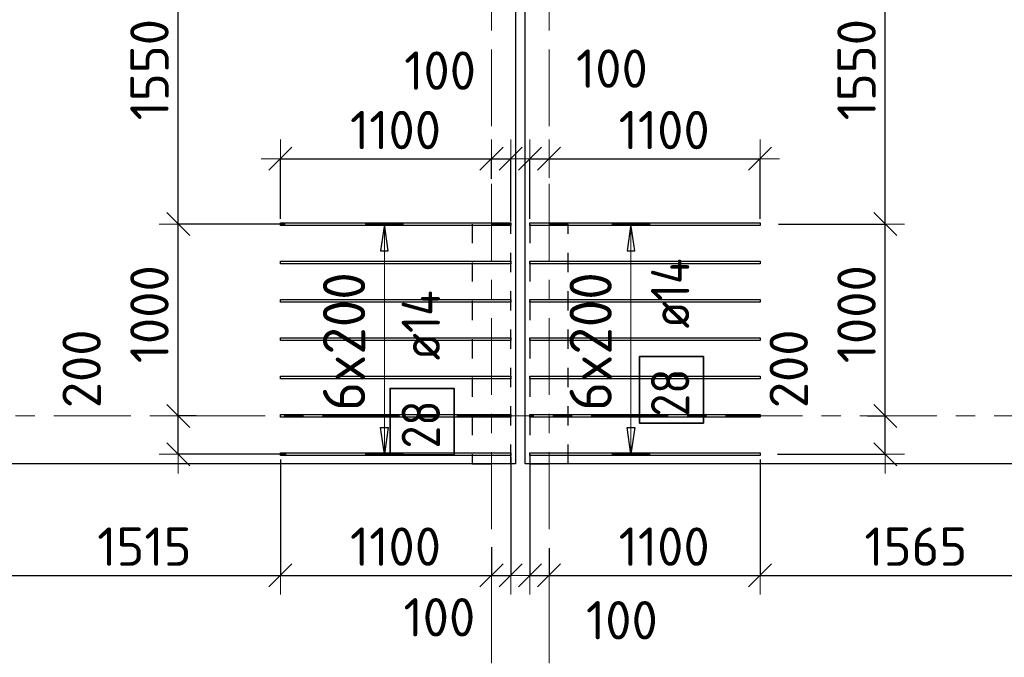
# Model space of a CAD drawing. Header units: metres. Extents: x -38 to 97, y -15 to 21.
# Tile 25 of 132: x 30.09 to 35.22, y -1.26 to 2.07. Entities that reach past the tile are written whole.
import ezdxf

# ---------------------------------------------------------------- set-up
doc = ezdxf.new("R2010")
doc.units = ezdxf.units.M
doc.header["$PDMODE"] = 65
for name, pattern in [('______11', [0.5, 0.4, -0.05, 0, -0.05]), ('______2', [0.0405, 0.03, -0.0105]), ('______5', [1.1, 0.8, -0.1, 0.1, -0.1])]:
    doc.linetypes.add(name, pattern=pattern)
for name, color, linetype, lineweight in [('XR$2$Осевая линия (1)', 7, '______5', 13), ('XR$4$Перекрытие (1)', 7, 'Continuous', 35), ('XR$4$Размерная линия (1)', 7, 'Continuous', 13)]:
    doc.layers.add(name, color=color, linetype=linetype, lineweight=lineweight)
doc.layers.add('XR$4$Арм.стержн.Доп. Арм верхн.зоны Х', color=7, linetype='Continuous', lineweight=35, true_color=0x8c8cff)
doc.layers.add('XR$6$Стена_ бетон несущ.', color=7, linetype='Continuous', lineweight=70, true_color=0xb4b496)
doc.styles.add('ISOCPEUR', font='txt')
doc.dimstyles.new('DIMSTYLE_3', dxfattribs={"dimtxt": 0.2, "dimasz": 0.2, "dimexe": 0, "dimexo": 0, "dimgap": 0.1, "dimtad": 2, "dimdec": 0, "dimlfac": 1000, "dimrnd": 5, "dimzin": 12, "dimdsep": 46, "dimtxsty": 'ISOCPEUR', "dimblk1": 'ALL_ML_STRICH', "dimblk2": 'ALL_ML_STRICH', "dimsah": 1, "dimcen": 0, "dimclrd": 7, "dimclre": 256, "dimclrt": 7, "dimadec": 0, "dimazin": 0, "dimtfac": 1, "dimtdec": 0, "dimtix": 1, "dimtmove": 2, "dimatfit": 3, "dimfxl": 0, "dimtzin": 0, "dimlwd": 0, "dimlwe": -3, "dimarcsym": 0})
doc.dimstyles.new('DIMSTYLE_33', dxfattribs={"dimtxt": 0.2, "dimasz": 0.2, "dimexe": 0, "dimexo": 0, "dimgap": 0.1, "dimtad": 2, "dimdec": 0, "dimlfac": 1000, "dimrnd": 5, "dimzin": 12, "dimdsep": 46, "dimtxsty": 'ISOCPEUR', "dimblk1": 'ALL_ML_STRICH', "dimblk2": 'ALL_ML_STRICH', "dimsah": 1, "dimcen": 0, "dimclrd": 7, "dimclre": 256, "dimclrt": 7, "dimadec": 0, "dimazin": 0, "dimtfac": 1, "dimtdec": 0, "dimtix": 1, "dimtmove": 2, "dimatfit": 3, "dimfxl": 0, "dimtvp": 1.2, "dimtzin": 0, "dimlwd": 0, "dimlwe": -3, "dimarcsym": 0})
doc.dimstyles.new('DIMSTYLE_34', dxfattribs={"dimtxt": 0.2, "dimasz": 0.2, "dimexe": 0, "dimexo": 0, "dimgap": 0.1, "dimtad": 0, "dimdec": 0, "dimlfac": 1000, "dimrnd": 5, "dimzin": 12, "dimdsep": 46, "dimtxsty": 'ISOCPEUR', "dimblk1": 'ALL_ML_STRICH', "dimblk2": 'ALL_ML_STRICH', "dimsah": 1, "dimcen": 0, "dimclrd": 7, "dimclre": 256, "dimclrt": 7, "dimadec": 0, "dimazin": 0, "dimtfac": 1, "dimtdec": 0, "dimtix": 1, "dimtmove": 2, "dimatfit": 3, "dimfxl": 0, "dimtvp": 1.2, "dimtzin": 0, "dimlwd": 0, "dimlwe": -3, "dimarcsym": 0})

# ---------------------------------------------------------------- blocks, each defined once
blk = doc.blocks.new('ALL_ML_STRICH')
at = {"color": 0, "linetype": 'ByBlock', "lineweight": -2}
for p, q in [((-0.3, -0.3), (0.3, 0.3)), ((0, -0.5), (0, 0.5)), ((-1, 0), (0.5, 0))]:
    blk.add_line(p, q, dxfattribs=at)
blk = doc.blocks.new('*D330')
at = {"layer": 'DEFPOINTS', "color": 7, "linetype": 'Continuous', "lineweight": 13, "transparency": 33554687}
for p in [(29.9329, -0.1211), (31.45, -0.2068), (29.9329, -0.8318)]:
    blk.add_point(p, dxfattribs=at)
at = {"layer": 'XR$4$Размерная линия (1)', "color": 9, "linetype": 'Continuous', "lineweight": -2, "true_color": 0xc7c7c7, "transparency": 33554687}
for p, q in [((29.9329, -0.1411), (29.9329, -0.8318)), ((31.45, -0.2268), (31.45, -0.8318))]:
    blk.add_line(p, q, dxfattribs=at)
at = {"layer": 'XR$4$Размерная линия (1)', "color": 7, "linetype": 'Continuous', "lineweight": -2, "transparency": 33554687}
blk.add_line((29.9329, -0.8318), (31.45, -0.8318), dxfattribs=at)
at = {"layer": 'XR$4$Размерная линия (1)', "color": 7, "linetype": 'Continuous', "lineweight": 13, "transparency": 33554687, "xscale": 0.2, "yscale": 0.2, "zscale": 0.2, "rotation": 180}
blk.add_blockref('ALL_ML_STRICH', (29.9329, -0.8318), dxfattribs=at)
at = {"layer": 'XR$4$Размерная линия (1)', "color": 7, "linetype": 'Continuous', "lineweight": 13, "transparency": 33554687, "xscale": 0.2, "yscale": 0.2, "zscale": 0.2}
blk.add_blockref('ALL_ML_STRICH', (31.45, -0.8318), dxfattribs=at)
at = {"layer": 'XR$4$Размерная линия (1)', "color": 7, "linetype": 'Continuous', "lineweight": 13, "transparency": 33554687, "insert": (30.7414, -0.6818), "char_height": 0.2, "width": 0.8, "attachment_point": 5, "style": 'ISOCPEUR'}
blk.add_mtext('\\A1;{1515}', dxfattribs=at)
blk = doc.blocks.new('*D331')
at = {"layer": 'DEFPOINTS', "color": 7, "linetype": 'Continuous', "lineweight": 13, "transparency": 33554687}
for p in [(31.45, -0.2068), (32.55, -0.6652), (31.45, -0.8318)]:
    blk.add_point(p, dxfattribs=at)
at = {"layer": 'XR$4$Размерная линия (1)', "color": 9, "linetype": 'Continuous', "lineweight": -2, "true_color": 0xc7c7c7, "transparency": 33554687}
for p, q in [((31.45, -0.2268), (31.45, -0.8318)), ((32.55, -0.6852), (32.55, -0.8318))]:
    blk.add_line(p, q, dxfattribs=at)
at = {"layer": 'XR$4$Размерная линия (1)', "color": 7, "linetype": 'Continuous', "lineweight": -2, "transparency": 33554687}
blk.add_line((31.45, -0.8318), (32.55, -0.8318), dxfattribs=at)
at = {"layer": 'XR$4$Размерная линия (1)', "color": 7, "linetype": 'Continuous', "lineweight": 13, "transparency": 33554687, "xscale": 0.2, "yscale": 0.2, "zscale": 0.2, "rotation": 180}
blk.add_blockref('ALL_ML_STRICH', (31.45, -0.8318), dxfattribs=at)
at = {"layer": 'XR$4$Размерная линия (1)', "color": 7, "linetype": 'Continuous', "lineweight": 13, "transparency": 33554687, "xscale": 0.2, "yscale": 0.2, "zscale": 0.2}
blk.add_blockref('ALL_ML_STRICH', (32.55, -0.8318), dxfattribs=at)
at = {"layer": 'XR$4$Размерная линия (1)', "color": 7, "linetype": 'Continuous', "lineweight": 13, "transparency": 33554687, "insert": (32.05, -0.6818), "char_height": 0.2, "width": 0.8, "attachment_point": 5, "style": 'ISOCPEUR'}
blk.add_mtext('\\A1;{1100}', dxfattribs=at)
blk = doc.blocks.new('*D332')
at = {"layer": 'DEFPOINTS', "color": 7, "linetype": 'Continuous', "lineweight": 13, "transparency": 33554687}
for p in [(32.65, -0.1928), (32.55, -0.6652), (32.55, -0.8318)]:
    blk.add_point(p, dxfattribs=at)
at = {"layer": 'XR$4$Размерная линия (1)', "color": 9, "linetype": 'Continuous', "lineweight": -2, "true_color": 0xc7c7c7, "transparency": 33554687}
for p, q in [((32.65, -0.2128), (32.65, -0.8318)), ((32.55, -0.6852), (32.55, -0.8318))]:
    blk.add_line(p, q, dxfattribs=at)
at = {"layer": 'XR$4$Размерная линия (1)', "color": 7, "linetype": 'Continuous', "lineweight": -2, "transparency": 33554687}
blk.add_line((32.55, -0.8318), (32.65, -0.8318), dxfattribs=at)
at = {"layer": 'XR$4$Размерная линия (1)', "color": 7, "linetype": 'Continuous', "lineweight": 13, "transparency": 33554687, "xscale": 0.2, "yscale": 0.2, "zscale": 0.2, "rotation": 180}
blk.add_blockref('ALL_ML_STRICH', (32.55, -0.8318), dxfattribs=at)
at = {"layer": 'XR$4$Размерная линия (1)', "color": 7, "linetype": 'Continuous', "lineweight": 13, "transparency": 33554687, "xscale": 0.2, "yscale": 0.2, "zscale": 0.2}
blk.add_blockref('ALL_ML_STRICH', (32.65, -0.8318), dxfattribs=at)
at = {"layer": 'XR$4$Размерная линия (1)', "color": 7, "linetype": 'Continuous', "lineweight": 13, "transparency": 33554687, "insert": (32.2784, -1.0502), "char_height": 0.2, "width": 0.6, "attachment_point": 5, "style": 'ISOCPEUR'}
blk.add_mtext('\\A1;{100}', dxfattribs=at)
blk = doc.blocks.new('*D396')
at = {"layer": 'DEFPOINTS', "color": 7, "linetype": 'Continuous', "lineweight": 13, "transparency": 33554687}
for p in [(31.0307, 0), (30.9177, -0.1998), (31.4996, -0.1998)]:
    blk.add_point(p, dxfattribs=at)
at = {"layer": 'XR$4$Размерная линия (1)', "color": 9, "linetype": 'Continuous', "lineweight": -2, "true_color": 0xc7c7c7, "transparency": 33554687}
for p, q in [((31.0107, 0), (30.9177, 0)), ((31.4796, -0.1998), (30.9177, -0.1998))]:
    blk.add_line(p, q, dxfattribs=at)
at = {"layer": 'XR$4$Размерная линия (1)', "color": 7, "linetype": 'Continuous', "lineweight": -2, "transparency": 33554687}
blk.add_line((30.9177, -0.1998), (30.9177, 0), dxfattribs=at)
at = {"layer": 'XR$4$Размерная линия (1)', "color": 7, "linetype": 'Continuous', "lineweight": 13, "transparency": 33554687, "xscale": 0.2, "yscale": 0.2, "zscale": 0.2}
for p, rotation in [((30.9177, 0), 90), ((30.9177, -0.1998), 270)]:
    blk.add_blockref('ALL_ML_STRICH', p, dxfattribs=dict(at, rotation=rotation))
at = {"layer": 'XR$4$Размерная линия (1)', "color": 7, "linetype": 'Continuous', "lineweight": 13, "transparency": 33554687, "insert": (30.4143, 0.2454), "char_height": 0.2, "width": 0.6, "attachment_point": 5, "rotation": 90, "style": 'ISOCPEUR'}
blk.add_mtext('\\A1;{200}', dxfattribs=at)
blk = doc.blocks.new('*D397')
at = {"layer": 'DEFPOINTS', "color": 7, "linetype": 'Continuous', "lineweight": 13, "transparency": 33554687}
for p in [(31.4952, 1.0002), (30.9177, 0), (31.0307, 0)]:
    blk.add_point(p, dxfattribs=at)
at = {"layer": 'XR$4$Размерная линия (1)', "color": 9, "linetype": 'Continuous', "lineweight": -2, "true_color": 0xc7c7c7, "transparency": 33554687}
for p, q in [((31.4752, 1.0002), (30.9177, 1.0002)), ((31.0107, 0), (30.9177, 0))]:
    blk.add_line(p, q, dxfattribs=at)
at = {"layer": 'XR$4$Размерная линия (1)', "color": 7, "linetype": 'Continuous', "lineweight": -2, "transparency": 33554687}
blk.add_line((30.9177, 0), (30.9177, 1.0002), dxfattribs=at)
at = {"layer": 'XR$4$Размерная линия (1)', "color": 7, "linetype": 'Continuous', "lineweight": 13, "transparency": 33554687, "xscale": 0.2, "yscale": 0.2, "zscale": 0.2}
for p, rotation in [((30.9177, 1.0002), 90), ((30.9177, 0), 270)]:
    blk.add_blockref('ALL_ML_STRICH', p, dxfattribs=dict(at, rotation=rotation))
at = {"layer": 'XR$4$Размерная линия (1)', "color": 7, "linetype": 'Continuous', "lineweight": 13, "transparency": 33554687, "insert": (30.7677, 0.5301), "char_height": 0.2, "width": 0.8, "attachment_point": 5, "rotation": 90, "style": 'ISOCPEUR'}
blk.add_mtext('\\A1;{1000}', dxfattribs=at)
blk = doc.blocks.new('*D398')
at = {"layer": 'DEFPOINTS', "color": 7, "linetype": 'Continuous', "lineweight": 13, "transparency": 33554687}
for p in [(31.2924, 2.5508), (30.9177, 1.0002), (31.4952, 1.0002)]:
    blk.add_point(p, dxfattribs=at)
at = {"layer": 'XR$4$Размерная линия (1)', "color": 9, "linetype": 'Continuous', "lineweight": -2, "true_color": 0xc7c7c7, "transparency": 33554687}
for p, q in [((31.2724, 2.5508), (30.9177, 2.5508)), ((31.4752, 1.0002), (30.9177, 1.0002))]:
    blk.add_line(p, q, dxfattribs=at)
at = {"layer": 'XR$4$Размерная линия (1)', "color": 7, "linetype": 'Continuous', "lineweight": -2, "transparency": 33554687}
blk.add_line((30.9177, 1.0002), (30.9177, 2.5508), dxfattribs=at)
at = {"layer": 'XR$4$Размерная линия (1)', "color": 7, "linetype": 'Continuous', "lineweight": 13, "transparency": 33554687, "xscale": 0.2, "yscale": 0.2, "zscale": 0.2}
for p, rotation in [((30.9177, 2.5508), 90), ((30.9177, 1.0002), 270)]:
    blk.add_blockref('ALL_ML_STRICH', p, dxfattribs=dict(at, rotation=rotation))
at = {"layer": 'XR$4$Размерная линия (1)', "color": 7, "linetype": 'Continuous', "lineweight": 13, "transparency": 33554687, "insert": (30.7677, 1.8055), "char_height": 0.2, "width": 0.8, "attachment_point": 5, "rotation": 90, "style": 'ISOCPEUR'}
blk.add_mtext('\\A1;{1550}', dxfattribs=at)
blk = doc.blocks.new('*D403')
at = {"layer": 'DEFPOINTS', "color": 7, "linetype": 'Continuous', "lineweight": 13, "transparency": 33554687}
for p in [(31.45, 1.3406), (32.55, 1.216), (31.45, 1.0072)]:
    blk.add_point(p, dxfattribs=at)
at = {"layer": 'XR$4$Размерная линия (1)', "color": 9, "linetype": 'Continuous', "lineweight": -2, "true_color": 0xc7c7c7, "transparency": 33554687}
for p, q in [((31.45, 1.0272), (31.45, 1.3406)), ((32.55, 1.236), (32.55, 1.3406))]:
    blk.add_line(p, q, dxfattribs=at)
at = {"layer": 'XR$4$Размерная линия (1)', "color": 7, "linetype": 'Continuous', "lineweight": -2, "transparency": 33554687}
blk.add_line((31.45, 1.3406), (32.55, 1.3406), dxfattribs=at)
at = {"layer": 'XR$4$Размерная линия (1)', "color": 7, "linetype": 'Continuous', "lineweight": 13, "transparency": 33554687, "xscale": 0.2, "yscale": 0.2, "zscale": 0.2, "rotation": 180}
blk.add_blockref('ALL_ML_STRICH', (31.45, 1.3406), dxfattribs=at)
at = {"layer": 'XR$4$Размерная линия (1)', "color": 7, "linetype": 'Continuous', "lineweight": 13, "transparency": 33554687, "xscale": 0.2, "yscale": 0.2, "zscale": 0.2}
blk.add_blockref('ALL_ML_STRICH', (32.55, 1.3406), dxfattribs=at)
at = {"layer": 'XR$4$Размерная линия (1)', "color": 7, "linetype": 'Continuous', "lineweight": 13, "transparency": 33554687, "insert": (32.05, 1.4906), "char_height": 0.2, "width": 0.8, "attachment_point": 5, "style": 'ISOCPEUR'}
blk.add_mtext('\\A1;{1100}', dxfattribs=at)
blk = doc.blocks.new('*D404')
at = {"layer": 'DEFPOINTS', "color": 7, "linetype": 'Continuous', "lineweight": 13, "transparency": 33554687}
for p in [(32.55, 1.3406), (32.55, 1.216), (32.65, 0.9932)]:
    blk.add_point(p, dxfattribs=at)
at = {"layer": 'XR$4$Размерная линия (1)', "color": 9, "linetype": 'Continuous', "lineweight": -2, "true_color": 0xc7c7c7, "transparency": 33554687}
for p, q in [((32.55, 1.236), (32.55, 1.3406)), ((32.65, 1.0132), (32.65, 1.3406))]:
    blk.add_line(p, q, dxfattribs=at)
at = {"layer": 'XR$4$Размерная линия (1)', "color": 7, "linetype": 'Continuous', "lineweight": -2, "transparency": 33554687}
blk.add_line((32.55, 1.3406), (32.65, 1.3406), dxfattribs=at)
at = {"layer": 'XR$4$Размерная линия (1)', "color": 7, "linetype": 'Continuous', "lineweight": 13, "transparency": 33554687, "xscale": 0.2, "yscale": 0.2, "zscale": 0.2, "rotation": 180}
blk.add_blockref('ALL_ML_STRICH', (32.55, 1.3406), dxfattribs=at)
at = {"layer": 'XR$4$Размерная линия (1)', "color": 7, "linetype": 'Continuous', "lineweight": 13, "transparency": 33554687, "xscale": 0.2, "yscale": 0.2, "zscale": 0.2}
blk.add_blockref('ALL_ML_STRICH', (32.65, 1.3406), dxfattribs=at)
at = {"layer": 'XR$4$Размерная линия (1)', "color": 7, "linetype": 'Continuous', "lineweight": 13, "transparency": 33554687, "insert": (32.2823, 1.8005), "char_height": 0.2, "width": 0.6, "attachment_point": 5, "style": 'ISOCPEUR'}
blk.add_mtext('\\A1;{100}', dxfattribs=at)
blk = doc.blocks.new('*D415')
at = {"layer": 'DEFPOINTS', "color": 7, "linetype": 'Continuous', "lineweight": 13, "transparency": 33554687}
for p in [(32.75, -0.2068), (32.85, -0.6711), (32.75, -0.8318)]:
    blk.add_point(p, dxfattribs=at)
at = {"layer": 'XR$4$Размерная линия (1)', "color": 9, "linetype": 'Continuous', "lineweight": -2, "true_color": 0xc7c7c7, "transparency": 33554687}
for p, q in [((32.75, -0.2268), (32.75, -0.8318)), ((32.85, -0.6911), (32.85, -0.8318))]:
    blk.add_line(p, q, dxfattribs=at)
at = {"layer": 'XR$4$Размерная линия (1)', "color": 7, "linetype": 'Continuous', "lineweight": -2, "transparency": 33554687}
blk.add_line((32.75, -0.8318), (32.85, -0.8318), dxfattribs=at)
at = {"layer": 'XR$4$Размерная линия (1)', "color": 7, "linetype": 'Continuous', "lineweight": 13, "transparency": 33554687, "xscale": 0.2, "yscale": 0.2, "zscale": 0.2, "rotation": 180}
blk.add_blockref('ALL_ML_STRICH', (32.75, -0.8318), dxfattribs=at)
at = {"layer": 'XR$4$Размерная линия (1)', "color": 7, "linetype": 'Continuous', "lineweight": 13, "transparency": 33554687, "xscale": 0.2, "yscale": 0.2, "zscale": 0.2}
blk.add_blockref('ALL_ML_STRICH', (32.85, -0.8318), dxfattribs=at)
at = {"layer": 'XR$4$Размерная линия (1)', "color": 7, "linetype": 'Continuous', "lineweight": 13, "transparency": 33554687, "insert": (33.2297, -1.0657), "char_height": 0.2, "width": 0.6, "attachment_point": 5, "style": 'ISOCPEUR'}
blk.add_mtext('\\A1;{100}', dxfattribs=at)
blk = doc.blocks.new('*D416')
at = {"layer": 'DEFPOINTS', "color": 7, "linetype": 'Continuous', "lineweight": 13, "transparency": 33554687}
for p in [(33.95, -0.2068), (32.85, -0.6711), (32.85, -0.8318)]:
    blk.add_point(p, dxfattribs=at)
at = {"layer": 'XR$4$Размерная линия (1)', "color": 9, "linetype": 'Continuous', "lineweight": -2, "true_color": 0xc7c7c7, "transparency": 33554687}
for p, q in [((33.95, -0.2268), (33.95, -0.8318)), ((32.85, -0.6911), (32.85, -0.8318))]:
    blk.add_line(p, q, dxfattribs=at)
at = {"layer": 'XR$4$Размерная линия (1)', "color": 7, "linetype": 'Continuous', "lineweight": -2, "transparency": 33554687}
blk.add_line((32.85, -0.8318), (33.95, -0.8318), dxfattribs=at)
at = {"layer": 'XR$4$Размерная линия (1)', "color": 7, "linetype": 'Continuous', "lineweight": 13, "transparency": 33554687, "xscale": 0.2, "yscale": 0.2, "zscale": 0.2, "rotation": 180}
blk.add_blockref('ALL_ML_STRICH', (32.85, -0.8318), dxfattribs=at)
at = {"layer": 'XR$4$Размерная линия (1)', "color": 7, "linetype": 'Continuous', "lineweight": 13, "transparency": 33554687, "xscale": 0.2, "yscale": 0.2, "zscale": 0.2}
blk.add_blockref('ALL_ML_STRICH', (33.95, -0.8318), dxfattribs=at)
at = {"layer": 'XR$4$Размерная линия (1)', "color": 7, "linetype": 'Continuous', "lineweight": 13, "transparency": 33554687, "insert": (33.45, -0.6818), "char_height": 0.2, "width": 0.8, "attachment_point": 5, "style": 'ISOCPEUR'}
blk.add_mtext('\\A1;{1100}', dxfattribs=at)
blk = doc.blocks.new('*D417')
at = {"layer": 'DEFPOINTS', "color": 7, "linetype": 'Continuous', "lineweight": 13, "transparency": 33554687}
for p in [(35.5129, -0.1274), (33.95, -0.2068), (33.95, -0.8318)]:
    blk.add_point(p, dxfattribs=at)
at = {"layer": 'XR$4$Размерная линия (1)', "color": 9, "linetype": 'Continuous', "lineweight": -2, "true_color": 0xc7c7c7, "transparency": 33554687}
for p, q in [((35.5129, -0.1474), (35.5129, -0.8318)), ((33.95, -0.2268), (33.95, -0.8318))]:
    blk.add_line(p, q, dxfattribs=at)
at = {"layer": 'XR$4$Размерная линия (1)', "color": 7, "linetype": 'Continuous', "lineweight": -2, "transparency": 33554687}
blk.add_line((33.95, -0.8318), (35.5129, -0.8318), dxfattribs=at)
at = {"layer": 'XR$4$Размерная линия (1)', "color": 7, "linetype": 'Continuous', "lineweight": 13, "transparency": 33554687, "xscale": 0.2, "yscale": 0.2, "zscale": 0.2, "rotation": 180}
blk.add_blockref('ALL_ML_STRICH', (33.95, -0.8318), dxfattribs=at)
at = {"layer": 'XR$4$Размерная линия (1)', "color": 7, "linetype": 'Continuous', "lineweight": 13, "transparency": 33554687, "xscale": 0.2, "yscale": 0.2, "zscale": 0.2}
blk.add_blockref('ALL_ML_STRICH', (35.5129, -0.8318), dxfattribs=at)
at = {"layer": 'XR$4$Размерная линия (1)', "color": 7, "linetype": 'Continuous', "lineweight": 13, "transparency": 33554687, "insert": (34.7614, -0.6818), "char_height": 0.2, "width": 0.8, "attachment_point": 5, "style": 'ISOCPEUR'}
blk.add_mtext('\\A1;{1565}', dxfattribs=at)
blk = doc.blocks.new('*D465')
at = {"layer": 'DEFPOINTS', "color": 7, "linetype": 'Continuous', "lineweight": 13, "transparency": 33554687}
for p in [(32.75, 1.3406), (32.85, 1.3098), (32.75, 1.0072)]:
    blk.add_point(p, dxfattribs=at)
at = {"layer": 'XR$4$Размерная линия (1)', "color": 9, "linetype": 'Continuous', "lineweight": -2, "true_color": 0xc7c7c7, "transparency": 33554687}
for p, q in [((32.75, 1.0272), (32.75, 1.3406)), ((32.85, 1.3406), (32.85, 1.3406))]:
    blk.add_line(p, q, dxfattribs=at)
at = {"layer": 'XR$4$Размерная линия (1)', "color": 7, "linetype": 'Continuous', "lineweight": -2, "transparency": 33554687}
blk.add_line((32.75, 1.3406), (32.85, 1.3406), dxfattribs=at)
at = {"layer": 'XR$4$Размерная линия (1)', "color": 7, "linetype": 'Continuous', "lineweight": 13, "transparency": 33554687, "xscale": 0.2, "yscale": 0.2, "zscale": 0.2, "rotation": 180}
blk.add_blockref('ALL_ML_STRICH', (32.75, 1.3406), dxfattribs=at)
at = {"layer": 'XR$4$Размерная линия (1)', "color": 7, "linetype": 'Continuous', "lineweight": 13, "transparency": 33554687, "xscale": 0.2, "yscale": 0.2, "zscale": 0.2}
blk.add_blockref('ALL_ML_STRICH', (32.85, 1.3406), dxfattribs=at)
at = {"layer": 'XR$4$Размерная линия (1)', "color": 7, "linetype": 'Continuous', "lineweight": 13, "transparency": 33554687, "insert": (33.1778, 1.8111), "char_height": 0.2, "width": 0.6, "attachment_point": 5, "style": 'ISOCPEUR'}
blk.add_mtext('\\A1;{100}', dxfattribs=at)
blk = doc.blocks.new('*D466')
at = {"layer": 'DEFPOINTS', "color": 7, "linetype": 'Continuous', "lineweight": 13, "transparency": 33554687}
for p in [(32.85, 1.3406), (32.85, 1.3098), (33.95, 1.0072)]:
    blk.add_point(p, dxfattribs=at)
at = {"layer": 'XR$4$Размерная линия (1)', "color": 9, "linetype": 'Continuous', "lineweight": -2, "true_color": 0xc7c7c7, "transparency": 33554687}
for p, q in [((32.85, 1.3406), (32.85, 1.3406)), ((33.95, 1.0272), (33.95, 1.3406))]:
    blk.add_line(p, q, dxfattribs=at)
at = {"layer": 'XR$4$Размерная линия (1)', "color": 7, "linetype": 'Continuous', "lineweight": -2, "transparency": 33554687}
blk.add_line((32.85, 1.3406), (33.95, 1.3406), dxfattribs=at)
at = {"layer": 'XR$4$Размерная линия (1)', "color": 7, "linetype": 'Continuous', "lineweight": 13, "transparency": 33554687, "xscale": 0.2, "yscale": 0.2, "zscale": 0.2, "rotation": 180}
blk.add_blockref('ALL_ML_STRICH', (32.85, 1.3406), dxfattribs=at)
at = {"layer": 'XR$4$Размерная линия (1)', "color": 7, "linetype": 'Continuous', "lineweight": 13, "transparency": 33554687, "xscale": 0.2, "yscale": 0.2, "zscale": 0.2}
blk.add_blockref('ALL_ML_STRICH', (33.95, 1.3406), dxfattribs=at)
at = {"layer": 'XR$4$Размерная линия (1)', "color": 7, "linetype": 'Continuous', "lineweight": 13, "transparency": 33554687, "insert": (33.45, 1.4906), "char_height": 0.2, "width": 0.8, "attachment_point": 5, "style": 'ISOCPEUR'}
blk.add_mtext('\\A1;{1100}', dxfattribs=at)
blk = doc.blocks.new('*D654')
at = {"layer": 'DEFPOINTS', "color": 7, "linetype": 'Continuous', "lineweight": 13, "transparency": 33554687}
for p in [(34.4893, 0), (34.0204, -0.1998), (34.6023, -0.1998)]:
    blk.add_point(p, dxfattribs=at)
at = {"layer": 'XR$4$Размерная линия (1)', "color": 9, "linetype": 'Continuous', "lineweight": -2, "true_color": 0xc7c7c7, "transparency": 33554687}
for p, q in [((34.5093, 0), (34.6023, 0)), ((34.0404, -0.1998), (34.6023, -0.1998))]:
    blk.add_line(p, q, dxfattribs=at)
at = {"layer": 'XR$4$Размерная линия (1)', "color": 7, "linetype": 'Continuous', "lineweight": -2, "transparency": 33554687}
blk.add_line((34.6023, -0.1998), (34.6023, 0), dxfattribs=at)
at = {"layer": 'XR$4$Размерная линия (1)', "color": 7, "linetype": 'Continuous', "lineweight": 13, "transparency": 33554687, "xscale": 0.2, "yscale": 0.2, "zscale": 0.2}
for p, rotation in [((34.6023, 0), 90), ((34.6023, -0.1998), 270)]:
    blk.add_blockref('ALL_ML_STRICH', p, dxfattribs=dict(at, rotation=rotation))
at = {"layer": 'XR$4$Размерная линия (1)', "color": 7, "linetype": 'Continuous', "lineweight": 13, "transparency": 33554687, "insert": (34.0989, 0.2454), "char_height": 0.2, "width": 0.6, "attachment_point": 5, "rotation": 90, "style": 'ISOCPEUR'}
blk.add_mtext('\\A1;{200}', dxfattribs=at)
blk = doc.blocks.new('*D655')
at = {"layer": 'DEFPOINTS', "color": 7, "linetype": 'Continuous', "lineweight": 13, "transparency": 33554687}
for p in [(34.0248, 1.0002), (34.4893, 0), (34.6023, 0)]:
    blk.add_point(p, dxfattribs=at)
at = {"layer": 'XR$4$Размерная линия (1)', "color": 9, "linetype": 'Continuous', "lineweight": -2, "true_color": 0xc7c7c7, "transparency": 33554687}
for p, q in [((34.0448, 1.0002), (34.6023, 1.0002)), ((34.5093, 0), (34.6023, 0))]:
    blk.add_line(p, q, dxfattribs=at)
at = {"layer": 'XR$4$Размерная линия (1)', "color": 7, "linetype": 'Continuous', "lineweight": -2, "transparency": 33554687}
blk.add_line((34.6023, 0), (34.6023, 1.0002), dxfattribs=at)
at = {"layer": 'XR$4$Размерная линия (1)', "color": 7, "linetype": 'Continuous', "lineweight": 13, "transparency": 33554687, "xscale": 0.2, "yscale": 0.2, "zscale": 0.2}
for p, rotation in [((34.6023, 1.0002), 90), ((34.6023, 0), 270)]:
    blk.add_blockref('ALL_ML_STRICH', p, dxfattribs=dict(at, rotation=rotation))
at = {"layer": 'XR$4$Размерная линия (1)', "color": 7, "linetype": 'Continuous', "lineweight": 13, "transparency": 33554687, "insert": (34.4523, 0.5301), "char_height": 0.2, "width": 0.8, "attachment_point": 5, "rotation": 90, "style": 'ISOCPEUR'}
blk.add_mtext('\\A1;{1000}', dxfattribs=at)
blk = doc.blocks.new('*D656')
at = {"layer": 'DEFPOINTS', "color": 7, "linetype": 'Continuous', "lineweight": 13, "transparency": 33554687}
for p in [(34.2276, 2.5508), (34.0248, 1.0002), (34.6023, 1.0002)]:
    blk.add_point(p, dxfattribs=at)
at = {"layer": 'XR$4$Размерная линия (1)', "color": 9, "linetype": 'Continuous', "lineweight": -2, "true_color": 0xc7c7c7, "transparency": 33554687}
for p, q in [((34.2476, 2.5508), (34.6023, 2.5508)), ((34.0448, 1.0002), (34.6023, 1.0002))]:
    blk.add_line(p, q, dxfattribs=at)
at = {"layer": 'XR$4$Размерная линия (1)', "color": 7, "linetype": 'Continuous', "lineweight": -2, "transparency": 33554687}
blk.add_line((34.6023, 1.0002), (34.6023, 2.5508), dxfattribs=at)
at = {"layer": 'XR$4$Размерная линия (1)', "color": 7, "linetype": 'Continuous', "lineweight": 13, "transparency": 33554687, "xscale": 0.2, "yscale": 0.2, "zscale": 0.2}
for p, rotation in [((34.6023, 2.5508), 90), ((34.6023, 1.0002), 270)]:
    blk.add_blockref('ALL_ML_STRICH', p, dxfattribs=dict(at, rotation=rotation))
at = {"layer": 'XR$4$Размерная линия (1)', "color": 7, "linetype": 'Continuous', "lineweight": 13, "transparency": 33554687, "insert": (34.4523, 1.8055), "char_height": 0.2, "width": 0.8, "attachment_point": 5, "rotation": 90, "style": 'ISOCPEUR'}
blk.add_mtext('\\A1;{1550}', dxfattribs=at)

msp = doc.modelspace()

# ---------------------------------------------------------------- linework, layer by layer
at = {"layer": 'XR$2$Осевая линия (1)', "color": 253, "linetype": '______11', "lineweight": 13, "true_color": 0xa0a0a0, "transparency": 33554687}
for p, q in [((32.55, -3.39), (32.55, 19.78)), ((32.85, -3.39), (32.85, 19.78)), ((-2.63, 0), (62.6, 0))]:
    msp.add_line(p, q, dxfattribs=at)
at = {"layer": 'XR$4$Арм.стержн.Доп. Арм верхн.зоны Х', "color": 253, "linetype": 'Continuous', "lineweight": -3, "true_color": 0xa0a0a0, "transparency": 33554687}
for p, q in [((31.9918, 1.0002), (31.8918, 1.0002)), ((31.9918, 1.0002), (32.0918, 1.0002)), ((33.2767, 1.0002), (33.1767, 1.0002)), ((33.2767, 1.0002), (33.3767, 1.0002)), ((31.9918, -0.1998), (31.8918, -0.1998)), ((31.9918, -0.1998), (32.0918, -0.1998)), ((33.2767, -0.1998), (33.1767, -0.1998)), ((33.2767, -0.1998), (33.3767, -0.1998))]:
    msp.add_line(p, q, dxfattribs=at)
at = {"layer": 'XR$4$Арм.стержн.Доп. Арм верхн.зоны Х', "color": 7, "linetype": 'Continuous', "lineweight": 25, "transparency": 33554687}
for p, q in [((31.9918, 1.0002), (31.9718, 0.8602)), ((32.0118, 0.8602), (31.9918, 1.0002)), ((33.2767, 1.0002), (33.2567, 0.8602)), ((33.2967, 0.8602), (33.2767, 1.0002)), ((31.9718, 0.8602), (32.0118, 0.8602)), ((33.2567, 0.8602), (33.2967, 0.8602)), ((31.9918, -0.1998), (31.9718, -0.0598)), ((31.9718, -0.0598), (32.0118, -0.0598)), ((32.0118, -0.0598), (31.9918, -0.1998)), ((33.2767, -0.1998), (33.2567, -0.0598)), ((33.2567, -0.0598), (33.2967, -0.0598)), ((33.2967, -0.0598), (33.2767, -0.1998))]:
    msp.add_line(p, q, dxfattribs=at)
at = {"layer": 'XR$4$Арм.стержн.Доп. Арм верхн.зоны Х', "color": 7, "linetype": 'Continuous', "lineweight": 13, "transparency": 33554687}
for p, q in [((31.9918, 1.0002), (31.9918, 1.0002)), ((31.9918, -0.1998), (31.9918, 1.0002)), ((33.2767, 1.0002), (33.2767, 1.0002)), ((33.2767, -0.1998), (33.2767, 1.0002)), ((31.9918, -0.1998), (31.9918, -0.1998)), ((33.2767, -0.1998), (33.2767, -0.1998))]:
    msp.add_line(p, q, dxfattribs=at)
at = {"layer": 'XR$4$Арм.стержн.Доп. Арм верхн.зоны Х', "color": 7, "linetype": 'Continuous', "lineweight": 25, "transparency": 33554687}
for points in [[(32.65, 0.9932), (31.45, 0.9932), (31.45, 1.0072), (32.65, 1.0072), (32.65, 0.9932)], [(32.75, 1.0072), (33.95, 1.0072), (33.95, 0.9932), (32.75, 0.9932), (32.75, 1.0072)], [(32.65, 0.7932), (31.45, 0.7932), (31.45, 0.8072), (32.65, 0.8072), (32.65, 0.7932)], [(32.75, 0.8072), (33.95, 0.8072), (33.95, 0.7932), (32.75, 0.7932), (32.75, 0.8072)], [(32.65, 0.5932), (31.45, 0.5932), (31.45, 0.6072), (32.65, 0.6072), (32.65, 0.5932)], [(32.75, 0.6072), (33.95, 0.6072), (33.95, 0.5932), (32.75, 0.5932), (32.75, 0.6072)], [(32.65, 0.3932), (31.45, 0.3932), (31.45, 0.4072), (32.65, 0.4072), (32.65, 0.3932)], [(32.75, 0.4072), (33.95, 0.4072), (33.95, 0.3932), (32.75, 0.3932), (32.75, 0.4072)], [(32.65, 0.1932), (31.45, 0.1932), (31.45, 0.2072), (32.65, 0.2072), (32.65, 0.1932)], [(32.75, 0.2072), (33.95, 0.2072), (33.95, 0.1932), (32.75, 0.1932), (32.75, 0.2072)], [(32.65, -0.0068), (31.45, -0.0068), (31.45, 0.0072), (32.65, 0.0072), (32.65, -0.0068)], [(32.75, 0.0072), (33.95, 0.0072), (33.95, -0.0068), (32.75, -0.0068), (32.75, 0.0072)], [(32.65, -0.2068), (31.45, -0.2068), (31.45, -0.1928), (32.65, -0.1928), (32.65, -0.2068)], [(32.75, -0.1928), (33.95, -0.1928), (33.95, -0.2068), (32.75, -0.2068), (32.75, -0.1928)]]:
    msp.add_lwpolyline(points, dxfattribs=at)
at = {"layer": 'XR$4$Арм.стержн.Доп. Арм верхн.зоны Х', "color": 7, "linetype": 'Continuous', "lineweight": 35, "transparency": 33554687}
for points in [[(33.6546, -0.0372), (33.6546, 0.3094), (33.3212, 0.3094), (33.3212, -0.0372), (33.6546, -0.0372)], [(32.3552, -0.2034), (32.3552, 0.1432), (32.0218, 0.1432), (32.0218, -0.2034), (32.3552, -0.2034)]]:
    msp.add_lwpolyline(points, dxfattribs=at)
at = {"layer": 'XR$4$Перекрытие (1)', "color": 7, "linetype": 'Continuous', "lineweight": 25, "transparency": 33554687}
for p, q in [((32.675, 16.6502), (32.675, -0.25)), ((32.725, -0.2498), (32.725, 16.6502)), ((32.675, -0.25), (19.55, -0.2498)), ((61.85, -0.2498), (32.725, -0.2498))]:
    msp.add_line(p, q, dxfattribs=at)
at = {"layer": 'XR$6$Стена_ бетон несущ.', "color": 253, "linetype": '______2', "lineweight": -3, "true_color": 0xa0a0a0, "transparency": 33554687}
for p, q in [((32.45, 1), (32.45, -0.25)), ((32.65, 1), (32.45, 1)), ((32.65, -0.25), (32.65, 1)), ((32.65, 1), (32.65, 1)), ((32.95, 1), (32.75, 1)), ((32.75, 1), (32.75, -0.25)), ((32.95, -0.25), (32.95, 1)), ((32.45, -0.25), (32.65, -0.25)), ((32.75, -0.25), (32.95, -0.25))]:
    msp.add_line(p, q, dxfattribs=at)

# ---------------------------------------------------------------- texts
at = {"layer": 'XR$4$Арм.стержн.Доп. Арм верхн.зоны Х', "color": 7, "linetype": 'Continuous', "lineweight": 13, "transparency": 33554687, "char_height": 0.22, "width": 0.873359, "attachment_point": 7, "rotation": 90, "style": 'ISOCPEUR'}
for insert in [(31.8918, 0.0262), (33.1767, 0.0262)]:
    msp.add_mtext('\\W0.95;6x200', dxfattribs=dict(at, insert=insert))
at = {"layer": 'XR$4$Арм.стержн.Доп. Арм верхн.зоны Х', "color": 7, "linetype": 'Continuous', "lineweight": 25, "transparency": 33554687, "char_height": 0.2, "attachment_point": 7, "rotation": 90, "style": 'ISOCPEUR'}
for s, insert, width in [('\\W0.89; ø14 ', (33.5812, 0.3428), 0.769432), ('\\W0.89; ø14 ', (32.2818, 0.1766), 0.769432), ('\\W0.87;28', (33.5812, -0.0039), 0.367208), ('\\W0.87;28', (32.2818, -0.1701), 0.367208)]:
    msp.add_mtext(s, dxfattribs=dict(at, insert=insert, width=width))

# ---------------------------------------------------------------- dimensions: what is measured, and where the dimension line sits
at = {"layer": 'XR$4$Размерная линия (1)', "color": 7, "linetype": 'Continuous', "lineweight": 13, "transparency": 33554687}
for base, p1, p2, dimstyle, picture, middle in [((30.9177, 2.5508), (31.4752, 1.0002), (31.2724, 2.5508), 'DIMSTYLE_3', '*D398', (30.7677, 1.8055)), ((34.6023, 2.5508), (34.0448, 1.0002), (34.2476, 2.5508), 'DIMSTYLE_3', '*D656', (34.4523, 1.8055)), ((30.9177, 1.0002), (31.0107, 0), (31.4752, 1.0002), 'DIMSTYLE_3', '*D397', (30.7677, 0.5301)), ((34.6023, 1.0002), (34.5093, 0), (34.0448, 1.0002), 'DIMSTYLE_3', '*D655', (34.4523, 0.5301)), ((30.9177, 0), (31.4796, -0.1998), (31.0107, 0), 'DIMSTYLE_33', '*D396', (30.4143, 0.2454)), ((34.6023, 0), (34.0404, -0.1998), (34.5093, 0), 'DIMSTYLE_33', '*D654', (34.0989, 0.2454))]:
    dim = msp.add_linear_dim(base=base, p1=p1, p2=p2, angle=90, dimstyle=dimstyle, override={"dimpost": '<>', "dimclrd": 7, "dimclre": 9, "dimclrt": 7, "dimlwd": 0, "dimlwe": 65533}, dxfattribs=at)
    dim.commit()
    dim.dimension.update_dxf_attribs({"geometry": picture, "text_midpoint": middle, "dimtype": 160})
for base, p1, p2, dimstyle, picture, middle in [((32.65, 1.3406), (32.55, 1.236), (32.65, 1.0132), 'DIMSTYLE_33', '*D404', (32.2823, 1.8005)), ((32.85, 1.3406), (32.75, 1.0272), (32.85, 1.3406), 'DIMSTYLE_33', '*D465', (33.1778, 1.8111)), ((32.55, 1.3406), (31.45, 1.0272), (32.55, 1.236), 'DIMSTYLE_3', '*D403', (32.05, 1.4906)), ((33.95, 1.3406), (32.85, 1.3406), (33.95, 1.0272), 'DIMSTYLE_3', '*D466', (33.45, 1.4906)), ((31.45, -0.8318), (29.9329, -0.1411), (31.45, -0.2268), 'DIMSTYLE_3', '*D330', (30.7414, -0.6818)), ((35.5129, -0.8318), (33.95, -0.2268), (35.5129, -0.1474), 'DIMSTYLE_3', '*D417', (34.7614, -0.6818)), ((32.65, -0.8318), (32.55, -0.6852), (32.65, -0.2128), 'DIMSTYLE_34', '*D332', (32.2784, -1.0502)), ((32.55, -0.8318), (31.45, -0.2268), (32.55, -0.6852), 'DIMSTYLE_3', '*D331', (32.05, -0.6818)), ((32.85, -0.8318), (32.75, -0.2268), (32.85, -0.6911), 'DIMSTYLE_34', '*D415', (33.2297, -1.0657)), ((33.95, -0.8318), (32.85, -0.6911), (33.95, -0.2268), 'DIMSTYLE_3', '*D416', (33.45, -0.6818))]:
    dim = msp.add_linear_dim(base=base, p1=p1, p2=p2, dimstyle=dimstyle, override={"dimpost": '<>', "dimclrd": 7, "dimclre": 9, "dimclrt": 7, "dimlwd": 0, "dimlwe": 65533}, dxfattribs=at)
    dim.commit()
    dim.dimension.update_dxf_attribs({"geometry": picture, "text_midpoint": middle, "dimtype": 160})

doc.saveas('drawing.dxf')
